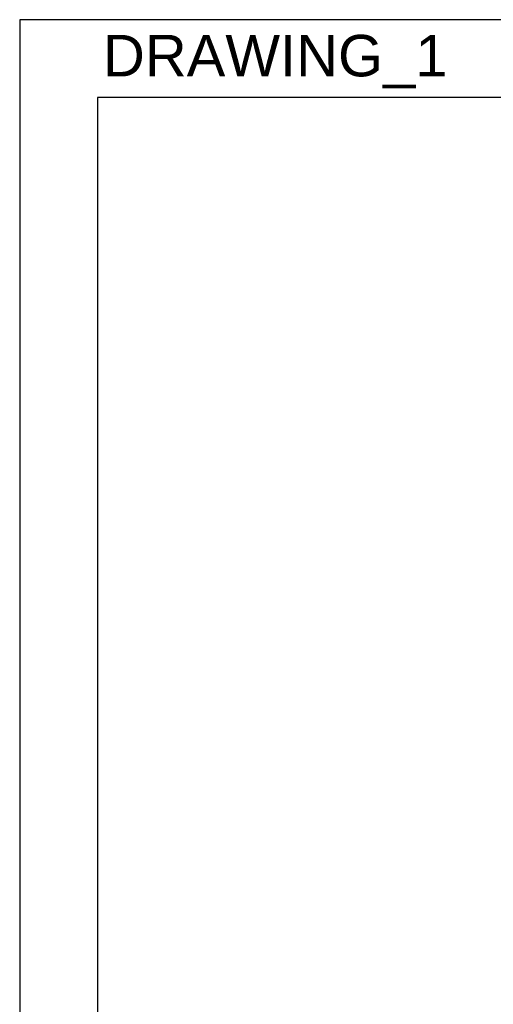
# Model space of a CAD drawing. Header units: millimetres. Extents: x 88 to 1193, y 471 to 1243.
# Tile 26 of 48: x 88 to 206, y 996 to 1243. Entities that reach past the tile are written whole.
import ezdxf
from ezdxf.enums import TextEntityAlignment as Align

# ---------------------------------------------------------------- set-up
doc = ezdxf.new("R2010")
doc.units = ezdxf.units.MM
doc.header["$LTSCALE"] = 20
doc.layers.get('0').update_dxf_attribs({"linetype": 'CONTINUOUS'})
doc.layers.add('DIM', color=6, linetype='CONTINUOUS')
doc.styles.add('TEXTSTYLE_1', font='arial.ttf')

msp = doc.modelspace()

# ---------------------------------------------------------------- linework, layer by layer
at = {"color": 7}
for p, q in [((87.55, 1242.91), (87.55, 470.71)), ((633.55, 1242.91), (87.55, 1242.91)), ((107.05, 1223.41), (107.05, 490.21)), ((614.05, 1223.41), (107.05, 1223.41))]:
    msp.add_line(p, q, dxfattribs=at)

# ---------------------------------------------------------------- texts
at = {"layer": 'DIM', "color": 7, "style": 'TEXTSTYLE_1'}
msp.add_text('DRAWING_1', height=10.4, dxfattribs=at).set_placement((151.6, 1228.7), align=Align.CENTER)

doc.saveas('drawing.dxf')
